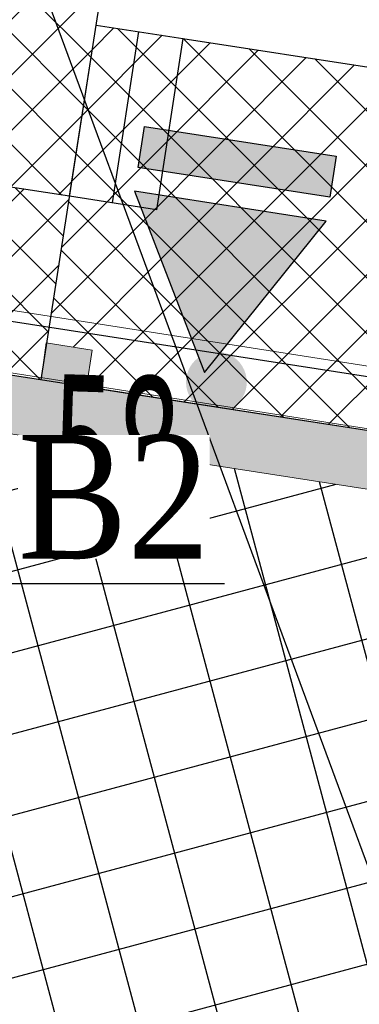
# Model space of a CAD drawing. Header units: metres. Extents: x 5484066 to 5586315, y 5680530 to 5718493.
# Tile 10 of 110: x 5516053.75 to 5516056.49, y 5683310.18 to 5683318.13. Entities that reach past the tile are written whole.
import ezdxf
from ezdxf import colors
from ezdxf.entities.mleader import LeaderData, LeaderLine
from ezdxf.lldxf.tags import DXFTag
from ezdxf.math import Vec2, Vec3

# ---------------------------------------------------------------- set-up
doc = ezdxf.new("R2010")
doc.units = ezdxf.units.M
for name, color, linetype in [('!rzedne_projektowane_NOWE', 202, 'Continuous'), ('01-SIM Weglinie-PZT-PTW_06-10-2025$0$--EL_KALBE_Nn', 1, '01-SIM Weglinie-PZT-PTW_06-10-2025$0$--LINIA_nN'), ('01-SIM Weglinie-PZT-PTW_06-10-2025$0$--EL_projektowane', 1, 'Continuous'), ('01-SIM Weglinie-PZT-PTW_06-10-2025$0$A-Budynek', 7, 'Continuous'), ('01-SIM Weglinie-PZT-PTW_06-10-2025$0$A-Budynek szraf', 7, 'Continuous'), ('01-SIM Weglinie-PZT-PTW_06-10-2025$0$A-Chodniki', 251, 'Continuous'), ('01-SIM Weglinie-PZT-PTW_06-10-2025$0$A-Drogi-Wejścia', 222, 'Continuous'), ('01-SIM Weglinie-PZT-PTW_06-10-2025$0$A-Nawierzchnie', 41, 'Continuous'), ('01-SIM Weglinie-PZT-PTW_06-10-2025$0$A-Rekreacja', 7, 'Continuous'), ('_xref', 7, 'Continuous')]:
    doc.layers.add(name, color=color, linetype=linetype)
doc.layers.add('01-SIM Weglinie-PZT-PTW_06-10-2025$0$siatka', color=7, linetype='Continuous', lineweight=25, true_color=0x000000)
doc.layers.add('RR_opis', color=7, linetype='Continuous', lineweight=0)
doc.styles.add('01-SIM Weglinie-PZT-PTW_06-10-2025$0$STANDARD', font='simplex.shx')
doc.styles.add('Garamond', font='GARA.TTF', dxfattribs={"height": 1})
doc.styles.add('verdena2', font='verdana.ttf', dxfattribs={"width": 0.5, "height": 0.75})
tags = doc.linetypes.add('01-SIM Weglinie-PZT-PTW_06-10-2025$0$--LINIA_nN', pattern='A,0.5,-0.2,["nN",01-SIM Weglinie-PZT-PTW_06-10-2025$0$STANDARD,S=0.1,R=0,X=-0.1,Y=-0.05],-0.25', length=0.95).pattern_tags.tags
tags[6] = DXFTag(74, 10)
pattern_1 = [(45, (0, 0), (-0.2245064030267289, 0.2245064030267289), []), (135, (0, 0), (-0.2245064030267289, -0.2245064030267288), [])]

# ---------------------------------------------------------------- blocks, each defined once
blk = doc.blocks.new('_None')
blk = doc.blocks.new('A$C68D0EB30')
at = {"layer": '!rzedne_projektowane_NOWE'}
blk.add_hatch(color=256, dxfattribs=at).paths.add_polyline_path([(-44.34678901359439, -5.52987580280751, 1.000000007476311), (-44.83801229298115, -5.533916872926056, 1.000000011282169)])
at = {"layer": '!rzedne_projektowane_NOWE', "insert": (-47.74250262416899, -5.406221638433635), "char_height": 1.2, "width": 25.41749475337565, "attachment_point": 1, "rotation": 358.16431947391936, "style": 'verdena2'}
blk.add_mtext('191,58', dxfattribs=at)
blk = doc.blocks.new('01-SIM Weglinie-PZT-PTW_06-10-2025$0$A$C68E8CBC5')
at = {"layer": '01-SIM Weglinie-PZT-PTW_06-10-2025$0$--EL_KALBE_Nn', "linetype": '01-SIM Weglinie-PZT-PTW_06-10-2025$0$--LINIA_nN', "ltscale": 10}
blk.add_lwpolyline([(-21995.90144920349, 10393.74455738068), (-22961.62227916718, 3996.531825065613), (190.0783262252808, 405.7929391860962)], dxfattribs=at)
at = {"layer": '01-SIM Weglinie-PZT-PTW_06-10-2025$0$--EL_projektowane', "lineweight": 5}
for p, q in [((-22947.88927555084, 4087.503191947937), (641.9064149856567, 395.4457502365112)), ((-23025.203467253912, 3593.516840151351), (564.5922232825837, -98.54060156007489))]:
    blk.add_line(p, q, dxfattribs=at)
blk = doc.blocks.new('01-SIM Weglinie-PZT-PTW_06-10-2025')
at = {"layer": '01-SIM Weglinie-PZT-PTW_06-10-2025$0$A-Budynek', "linetype": 'ByBlock'}
h = blk.add_hatch(color=256, dxfattribs=at)
h.paths.add_polyline_path([(5516047.346706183, 5683315.767557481), (5516072.575074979, 5683311.854718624), (5516069.857698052, 5683294.334194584), (5516044.629329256, 5683298.247033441)], flags=16)
h.paths.add_polyline_path([(5516063.053508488, 5683293.395949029), (5516062.687879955, 5683293.452656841), (5516062.917776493, 5683294.934934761), (5516057.354293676, 5683295.797813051), (5516057.124397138, 5683294.31553513), (5516056.758768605, 5683294.372242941), (5516056.988665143, 5683295.854520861), (5516051.425182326, 5683296.717399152), (5516051.195285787, 5683295.23512123), (5516050.829657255, 5683295.291829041), (5516051.059553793, 5683296.774106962), (5516044.606704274, 5683297.774923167), (5516044.376807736, 5683296.292645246), (5516044.011179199, 5683296.349353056), (5516044.241075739, 5683297.831630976), (5516044.092847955, 5683297.85462063), (5516046.954293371, 5683316.30403878), (5516053.920999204, 5683315.223525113), (5516053.96104948, 5683315.520900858), (5516054.332603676, 5683315.463275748), (5516054.286624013, 5683315.16681788), (5516065.779654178, 5683313.384285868), (5516065.826357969, 5683313.682691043), (5516066.191521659, 5683313.6252744), (5516066.144886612, 5683313.327639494), (5516073.111556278, 5683312.247131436), (5516070.250110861, 5683293.797713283), (5516070.101883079, 5683293.820702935), (5516069.871986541, 5683292.338425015), (5516069.506358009, 5683292.395132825), (5516069.736254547, 5683293.877410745), (5516063.283405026, 5683294.878226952)])
at = {"layer": '01-SIM Weglinie-PZT-PTW_06-10-2025$0$A-Budynek szraf', "linetype": 'ByBlock', "transparency": 33554508}
h = blk.add_hatch(dxfattribs=at)
h.set_pattern_fill('ANSI37', color=256, scale=0.2, angle=59.99999999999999, style=0)
h.set_pattern_definition([(105, (-191.2213894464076, 9.313225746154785e-10), (-0.6133628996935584, -0.1643500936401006), []), (194.9999999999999, (-191.2213894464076, 9.313225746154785e-10), (0.1643500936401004, -0.6133628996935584), [])])
h.paths.add_polyline_path([(5516072.188769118, 5683309.363978), (5516067.782111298, 5683309.363978), (5516067.782111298, 5683306.64545265), (5516071.767134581, 5683306.645452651), (5516069.857698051, 5683294.334194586), (5516044.629329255, 5683298.247033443), (5516047.346706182, 5683315.767557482), (5516072.575074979, 5683311.854718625)])
h.paths.add_polyline_path([(5516054.454114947, 5683304.922500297), (5516060.695085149, 5683304.922500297), (5516060.695085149, 5683303.164174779), (5516054.454114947, 5683303.164174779)], flags=16)
at = {"layer": '01-SIM Weglinie-PZT-PTW_06-10-2025$0$A-Drogi-Wejścia', "transparency": 33554508}
h = blk.add_hatch(color=256, dxfattribs=at)
h.paths.add_polyline_path([(5516055.241517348, 5683315.282135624), (5516056.225230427, 5683316.50492206), (5516054.674409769, 5683316.745449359)])
h.paths.add_polyline_path([(5516056.255119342, 5683316.69763344), (5516054.704298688, 5683316.938160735), (5516054.755758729, 5683317.269953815), (5516056.306579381, 5683317.029426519)])
at = {"layer": '01-SIM Weglinie-PZT-PTW_06-10-2025$0$A-Nawierzchnie', "linetype": 'ByBlock', "transparency": 33554508}
h = blk.add_hatch(dxfattribs=at)
h.set_pattern_fill('ANSI37', color=9, scale=0.1, style=0)
h.set_pattern_definition([(45, (615.2743167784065, 129.3192508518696), (-0.2245064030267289, 0.2245064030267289), []), (135, (615.2743167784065, 129.3192508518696), (-0.2245064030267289, -0.2245064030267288), [])])
h.paths.add_polyline_path([(5516099.6639383, 5683319.509563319), (5516093.18050492, 5683320.492467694, 0.02400827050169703), (5516090.889116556, 5683320.728043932), (5516071.666547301, 5683321.775596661, -0.02484724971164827), (5516069.295594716, 5683322.023371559), (5516062.302756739, 5683323.108692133, -0.3638266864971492), (5516061.032989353, 5683324.559218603), (5516063.231110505, 5683324.230619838), (5516064.490548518, 5683332.646905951), (5516062.29494606, 5683332.975128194), (5516065.4430103, 5683353.379441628, 0.414213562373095), (5516062.9339508, 5683356.800643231), (5516050.08979864, 5683358.776220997, 0.4141947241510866), (5516046.668626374, 5683356.267352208), (5516042.257273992, 5683327.598946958, 0.4142317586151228), (5516044.766305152, 5683324.177561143), (5516053.343595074, 5683322.858275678, -0.02007901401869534), (5516053.579985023, 5683322.812134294), (5516052.668604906, 5683316.935679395), (5516054.150876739, 5683316.705803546), (5516053.920999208, 5683315.223525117), (5516046.954293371, 5683316.304038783), (5516046.53358273, 5683313.591470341), (5516044.962368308, 5683313.835160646), (5516043.961552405, 5683307.382313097), (5516045.532766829, 5683307.138622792), (5516044.092847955, 5683297.854620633), (5516044.241075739, 5683297.831630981), (5516044.011179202, 5683296.349353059), (5516069.871986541, 5683292.33842502), (5516070.101883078, 5683293.820702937), (5516070.250110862, 5683293.797713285), (5516071.690029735, 5683303.081715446), (5516073.26124416, 5683302.838025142), (5516074.262060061, 5683309.290872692), (5516072.690845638, 5683309.534562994), (5516073.111556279, 5683312.247131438), (5516066.144886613, 5683313.327639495), (5516066.374772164, 5683314.809910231), (5516068.140582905, 5683314.536067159), (5516068.712784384, 5683314.452779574), (5516069.444190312, 5683314.361830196), (5516070.42180041, 5683314.267207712), (5516071.256411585, 5683314.210627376), (5516075.58645081, 5683313.974792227), (5516074.85022779, 5683300.465115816), (5516082.256583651, 5683299.380121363), (5516080.796957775, 5683289.416467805), (5516090.875183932, 5683287.94005766), (5516092.610210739, 5683299.78364581), (5516076.426464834, 5683302.154484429), (5516076.852947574, 5683309.980433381), (5516087.948828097, 5683309.370979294), (5516088.305421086, 5683315.861425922), (5516090.617040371, 5683315.735451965, -0.02400827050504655), (5516092.431056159, 5683315.548954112), (5516098.599416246, 5683314.613815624), (5516098.31852322, 5683313.306826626), (5516091.99430035, 5683314.28274265), (5516090.39067605, 5683303.90295513), (5516099.094000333, 5683302.561238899), (5516096.496908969, 5683285.74680292), (5516069.794551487, 5683289.86845434), (5516048.342630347, 5683290.09877717), (5516034.965910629, 5683291.963955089), (5516037.042734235, 5683305.715577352), (5516039.999341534, 5683324.308768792), (5516043.122031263, 5683343.075807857), (5516045.796543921, 5683360.442185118), (5516068.332659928, 5683356.975872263), (5516067.979837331, 5683322.47700484), (5516099.929928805, 5683320.735853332)])
h = blk.add_hatch(dxfattribs=at)
h.set_pattern_fill('ANSI37', color=254, scale=0.1, style=0)
h.set_pattern_definition(pattern_1)
h.paths.add_polyline_path([(5516068.531271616, 5683317.08214428), (5516059.777261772, 5683318.440806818, -0.2278659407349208), (5516055.492519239, 5683321.385115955, 0.2282237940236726), (5516053.346113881, 5683322.857893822), (5516044.768823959, 5683324.177179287, -0.4142317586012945), (5516042.259792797, 5683327.598565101), (5516046.67114518, 5683356.266970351, -0.4141947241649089), (5516050.092317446, 5683358.775839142), (5516062.936469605, 5683356.800261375, -0.4142135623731), (5516065.445529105, 5683353.379059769), (5516061.052606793, 5683324.81862364, 0.4138459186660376), (5516062.305275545, 5683323.108310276), (5516069.29811352, 5683322.022989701, 0.02484724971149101), (5516071.669066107, 5683321.775214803), (5516090.891635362, 5683320.727662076, -0.02400827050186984), (5516093.18302372, 5683320.492085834), (5516099.663938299, 5683319.509563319), (5516098.60193505, 5683314.613433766), (5516092.433574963, 5683315.548572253, 0.02400827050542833), (5516090.619559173, 5683315.735070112), (5516071.396589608, 5683316.78264465, -0.02481899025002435), (5516068.534925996, 5683317.081537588)])
h.paths.add_polyline_path([(5516047.432022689, 5683328.326347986), (5516056.322993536, 5683326.958814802, 0.4142135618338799), (5516056.893193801, 5683327.376991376), (5516060.693785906, 5683352.086412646, 0.414213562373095), (5516060.275609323, 5683352.656612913), (5516051.384638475, 5683354.0241461, 0.414213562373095), (5516050.814438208, 5683353.605969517), (5516047.013846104, 5683328.896548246, 0.414213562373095)], flags=16)
h = blk.add_hatch(dxfattribs=at)
h.set_pattern_fill('ANSI37', color=254, scale=0.1, style=0)
h.set_pattern_definition(pattern_1)
h.paths.add_polyline_path([(5516054.150876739, 5683316.705803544), (5516052.668606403, 5683316.935689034), (5516053.580017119, 5683322.812341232, -0.1353740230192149), (5516054.979079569, 5683322.045883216), (5516054.150884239, 5683316.705792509)])
h.paths.add_polyline_path([(5516075.58643011, 5683313.974658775), (5516074.85022779, 5683300.465115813), (5516082.256583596, 5683299.380121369), (5516082.531984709, 5683301.260056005), (5516076.426464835, 5683302.154484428), (5516076.852947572, 5683309.98043338), (5516087.948828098, 5683309.370979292), (5516088.035863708, 5683310.868452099), (5516076.93431231, 5683311.47347454), (5516077.165830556, 5683315.390813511), (5516071.338034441, 5683315.708404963, -0.02490027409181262), (5516068.360565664, 5683316.019882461), (5516062.320855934, 5683316.956554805), (5516062.090966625, 5683315.474323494), (5516068.130859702, 5683314.537575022, 0.02482606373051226), (5516071.256411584, 5683314.210627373), (5516075.586450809, 5683313.974792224)])
h = blk.add_hatch(dxfattribs=at)
h.set_pattern_fill('ANSI37', color=9, scale=0.1, style=0)
h.set_pattern_definition(pattern_1)
h.paths.add_polyline_path([(5516062.090966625, 5683315.474323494), (5516062.305537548, 5683316.857788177), (5516056.746995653, 5683317.719900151), (5516054.365448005, 5683318.089270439), (5516053.96697668, 5683315.519981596), (5516054.332603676, 5683315.463275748), (5516054.286624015, 5683315.166817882), (5516065.779654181, 5683313.384285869), (5516065.826357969, 5683313.682691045), (5516066.191521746, 5683313.625274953), (5516066.375123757, 5683314.809864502)])
at = {"layer": '01-SIM Weglinie-PZT-PTW_06-10-2025$0$A-Budynek', "linetype": 'ByBlock'}
for p, q in [((5516053.920999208, 5683315.223525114), (5516054.365448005, 5683318.089270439)), ((5516054.365448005, 5683318.089270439), (5516055.067058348, 5683317.98044517)), ((5516054.496741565, 5683316.652161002), (5516054.711327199, 5683318.035621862)), ((5516055.067058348, 5683317.98044517), (5516054.852489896, 5683316.596996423)), ((5516055.067142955, 5683317.980432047), (5516056.746994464, 5683317.719892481)), ((5516054.852489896, 5683316.596996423), (5516054.150876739, 5683316.705803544)), ((5516046.954293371, 5683316.304038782), (5516073.111556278, 5683312.247131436))]:
    blk.add_line(p, q, dxfattribs=at)
at = {"layer": '01-SIM Weglinie-PZT-PTW_06-10-2025$0$A-Budynek', "linetype": 'Continuous', "lineweight": 13}
for points in [[(5516044.011179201, 5683296.349353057), (5516044.241075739, 5683297.831630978), (5516044.092847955, 5683297.854620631), (5516046.954293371, 5683316.304038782), (5516053.920999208, 5683315.223525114), (5516053.96104948, 5683315.520900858), (5516054.332603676, 5683315.463275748), (5516054.286624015, 5683315.166817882), (5516065.779654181, 5683313.384285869), (5516065.826357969, 5683313.682691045), (5516066.191521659, 5683313.625274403), (5516066.144886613, 5683313.327639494), (5516073.111556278, 5683312.247131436), (5516070.250110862, 5683293.797713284), (5516070.101883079, 5683293.820702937), (5516069.871986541, 5683292.338425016)], [(5516047.346706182, 5683315.767557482), (5516072.575074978, 5683311.854718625), (5516069.857698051, 5683294.334194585), (5516044.629329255, 5683298.247033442)]]:
    blk.add_lwpolyline(points, close=True, dxfattribs=at)
at = {"layer": '01-SIM Weglinie-PZT-PTW_06-10-2025$0$A-Chodniki'}
for p, q in [((5516054.150884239, 5683316.705792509), (5516054.979079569, 5683322.045883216)), ((5516054.150876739, 5683316.705803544), (5516052.668606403, 5683316.935689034))]:
    blk.add_line(p, q, dxfattribs=at)
at = {"layer": '01-SIM Weglinie-PZT-PTW_06-10-2025$0$A-Drogi-Wejścia', "elevation": 9.51395762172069e-09}
blk.add_lwpolyline([(5516056.255119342, 5683316.69763344), (5516054.704298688, 5683316.938160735), (5516054.755758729, 5683317.269953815), (5516056.306579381, 5683317.029426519)], close=True, dxfattribs=at)
at = {"layer": '01-SIM Weglinie-PZT-PTW_06-10-2025$0$A-Drogi-Wejścia'}
blk.add_lwpolyline([(5516055.241517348, 5683315.282135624), (5516056.225230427, 5683316.50492206), (5516054.674409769, 5683316.745449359)], close=True, dxfattribs=at)
at = {"layer": '01-SIM Weglinie-PZT-PTW_06-10-2025$0$A-Rekreacja', "linetype": 'ByBlock'}
blk.add_line((5516054.286624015, 5683315.166817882), (5516058.164287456, 5683314.565404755), dxfattribs=at)
at = {"layer": '01-SIM Weglinie-PZT-PTW_06-10-2025$0$siatka', "linetype": 'ByBlock', "xscale": 0.001, "yscale": 0.001, "zscale": 0.001}
blk.add_blockref('01-SIM Weglinie-PZT-PTW_06-10-2025$0$A$C68E8CBC5', (5516073.111556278, 5683312.247131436), dxfattribs=at)

msp = doc.modelspace()

# ---------------------------------------------------------------- block references
at = {"layer": '_xref'}
for name, p in [('01-SIM Weglinie-PZT-PTW_06-10-2025', (0, 0)), ('A$C68D0EB30', (5516099.929928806, 5683320.735853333))]:
    msp.add_blockref(name, p, dxfattribs=at)

# ---------------------------------------------------------------- next in the draw order: texts
at = {"layer": 'RR_opis', "insert": (5516056.123140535, 5683319.695273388), "char_height": 0.9999999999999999, "width": 1.668077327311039, "attachment_point": 1, "rotation": 351.55309085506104, "style": 'Garamond', "bg_fill": 3, "box_fill_scale": 1, "bg_fill_color": 256, "bg_fill_true_color": 13158600, "bg_fill_transparency": 0}
msp.add_mtext('ks%%C200', dxfattribs=at)

# ---------------------------------------------------------------- next in the draw order: leaders
at = {"layer": 'RR_opis'}
ml = msp.add_multileader_mtext('Standard', dxfattribs=at)
ml.set_content('191.37\\P190.45 189.85', color=256, style='Garamond')
ml.set_leader_properties()
ml.set_arrow_properties(name='NONE')
ml.build(insert=Vec2(0, 0))
ml.multileader.update_dxf_attribs({"text_left_attachment_type": 6, "text_right_attachment_type": 6, "dogleg_length": 0.1})
ctx = ml.context
ctx.base_point, ctx.char_height, ctx.landing_gap_size, ctx.plane_origin = Vec3(5516056.659217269, 5683311.027271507), 0.8, 0.1, Vec3(-1103281.88861409, 54717.94608331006)
ctx.left_attachment, ctx.right_attachment = 6, 6
notes = []
notes.append((ctx, [(0, (1, 1, 0), (5516056.659217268, 5683311.027271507), (1, 0), 0.1, [(0, [(5516053.792807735, 5683318.77542292)], 0, [])])]))
ctx.mtext.insert, ctx.mtext.width, ctx.mtext.line_spacing_style = Vec3(5516056.859217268, 5683311.987271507), 3.338219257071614, 2
ctx.mtext.has_bg_fill, ctx.mtext.bg_color, ctx.mtext.bg_scale_factor, ctx.mtext.bg_transparency, ctx.mtext.use_window_bg_color = 1, -1027028792, 1, 0, 1
for ctx, leaders in notes:
    for number, flags, end, landing, length, lines in leaders:
        leader = LeaderData()
        leader.index, (leader.has_last_leader_line, leader.has_dogleg_vector, leader.attachment_direction) = number, flags
        leader.last_leader_point, leader.dogleg_vector, leader.dogleg_length = Vec3(end), Vec3(landing), length
        for number, points, colour, breaks in lines:
            line = LeaderLine()
            line.index, line.vertices, line.color, line.breaks = number, Vec3.list(points), colors.encode_raw_color(colour), breaks
            leader.lines.append(line)
        ctx.leaders.append(leader)

# ---------------------------------------------------------------- next in the draw order: leaders
ml = msp.add_multileader_mtext('Standard', dxfattribs=at)
ml.set_content('B2', color=256, style='Garamond')
ml.set_leader_properties()
ml.set_arrow_properties(name='NONE')
ml.build(insert=Vec2(0, 0))
ml.multileader.update_dxf_attribs({"text_left_attachment_type": 6, "text_right_attachment_type": 6, "dogleg_length": 0.1})
ctx = ml.context
ctx.base_point, ctx.char_height, ctx.landing_gap_size, ctx.plane_origin = Vec3(5516053.532590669, 5683313.577127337), 1, 0.1, Vec3(-1103282.341408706, 54714.64048542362)
ctx.left_attachment, ctx.right_attachment = 6, 6
notes = []
notes.append((ctx, [(0, (1, 1, 0), (5516053.532590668, 5683313.577127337), (1, 0), 0.1, [(0, [(5516053.257871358, 5683315.326374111)], 0, [])])]))
ctx.mtext.insert = Vec3(5516053.732590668, 5683314.777127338)
ctx.mtext.has_bg_fill, ctx.mtext.bg_color, ctx.mtext.bg_scale_factor, ctx.mtext.bg_transparency, ctx.mtext.use_window_bg_color = 1, -1027028792, 1, 0, 1
for ctx, leaders in notes:
    for number, flags, end, landing, length, lines in leaders:
        leader = LeaderData()
        leader.index, (leader.has_last_leader_line, leader.has_dogleg_vector, leader.attachment_direction) = number, flags
        leader.last_leader_point, leader.dogleg_vector, leader.dogleg_length = Vec3(end), Vec3(landing), length
        for number, points, colour, breaks in lines:
            line = LeaderLine()
            line.index, line.vertices, line.color, line.breaks = number, Vec3.list(points), colors.encode_raw_color(colour), breaks
            leader.lines.append(line)
        ctx.leaders.append(leader)

doc.saveas('drawing.dxf')
